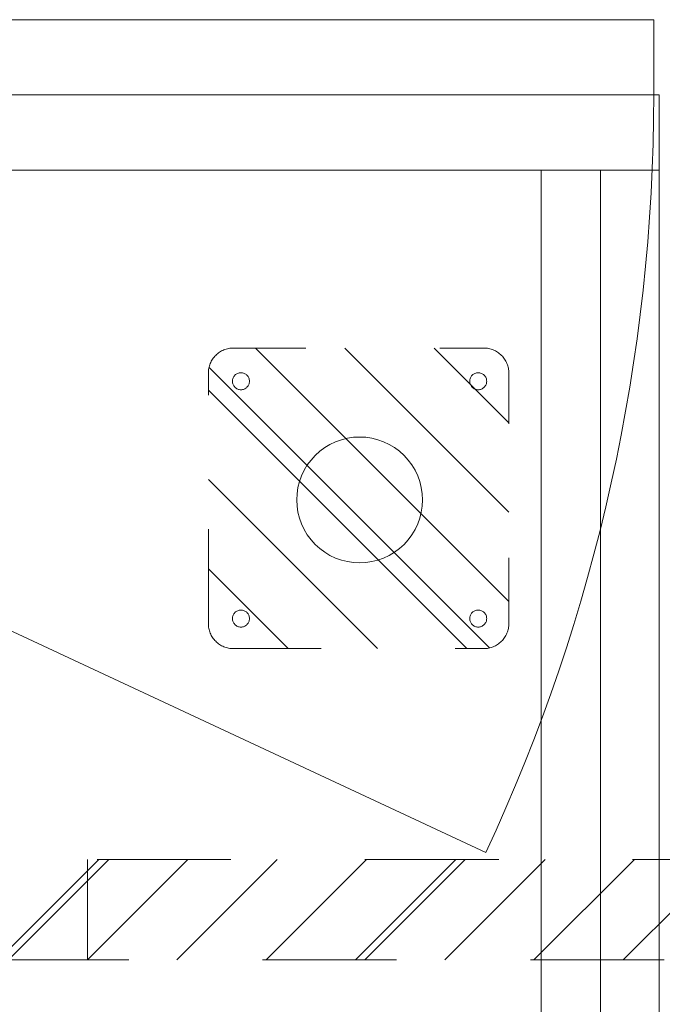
# Model space of a CAD drawing. Header units: inches. Extents: x -416 to -272, y -73 to 47.
# Tile 109 of 206: x -332 to -326, y -35 to -25. Entities that reach past the tile are written whole.
import ezdxf

# ---------------------------------------------------------------- set-up
doc = ezdxf.new("R2010")
doc.units = ezdxf.units.IN
doc.header["$LTSCALE"] = 32
doc.header["$MEASUREMENT"] = 0
doc.linetypes.add('Dash Style-1', pattern=[0.083328, 0.041656, -0.041672])
for name, color, linetype, lineweight in [('DashLine', 7, 'Continuous', 13), ('DashLineFill', 7, 'Dash Style-1', 13), ('Drawing', 7, 'Continuous', 18), ('None', 7, 'Continuous', 18), ('SolidLine', 7, 'Continuous', 15)]:
    doc.layers.add(name, color=color, linetype=linetype, lineweight=lineweight)
pattern_1 = [(45, (0, 0), (-1.61302, 1.9357), []), (45, (-1.0608, 1.0608), (-0.472346, 0.416761), [])]

# ---------------------------------------------------------------- blocks, each defined once
blk = doc.blocks.new('Slate-CredenzaFoot (2D)')
at = {"layer": 'DashLineFill', "linetype": 'Continuous', "lineweight": 13}
h = blk.add_hatch(dxfattribs=at)
h.set_pattern_fill('Steel', color=253, style=0, pattern_type=2)
h.set_pattern_definition(pattern_1)
edge = h.paths.add_edge_path()
edge.add_arc((-1.2462, 1.2461), 0.25, 90, 180, ccw=False)
edge.add_line((-1.2462, 1.4961), (1.2459, 1.4961))
edge.add_arc((1.2459, 1.2461), 0.25, 0, 90, ccw=False)
edge.add_line((1.4959, 1.2461), (1.4959, -1.2461))
edge.add_arc((1.2459, -1.2461), 0.25, -90, 0, ccw=False)
edge.add_line((1.2459, -1.4961), (-1.2462, -1.4961))
edge.add_arc((-1.2462, -1.2461), 0.25, 180, 270, ccw=False)
edge.add_line((-1.4962, -1.2461), (-1.4962, 1.2461))
at = {"layer": 'DashLine', "flags": 128}
blk.add_lwpolyline([(-0.0158, 0.616), (0.0456, 0.613), (0.1063, 0.604), (0.1659, 0.5891), (0.2238, 0.5684), (0.2793, 0.5421), (0.332, 0.5105), (0.3813, 0.4739), (0.4268, 0.4327), (0.4681, 0.3871), (0.5047, 0.3378), (0.5363, 0.2851), (0.5625, 0.2296), (0.5832, 0.1717), (0.5982, 0.1121), (0.6072, 0.0514), (0.6102, -0.01), (0.6072, -0.0713), (0.5982, -0.1321), (0.5832, -0.1917), (0.5625, -0.2495), (0.5363, -0.3051), (0.5047, -0.3578), (0.4681, -0.4071), (0.4268, -0.4526), (0.3813, -0.4939), (0.332, -0.5305), (0.2793, -0.562), (0.2238, -0.5883), (0.1659, -0.609), (0.1063, -0.6239), (0.0456, -0.6329), (-0.0158, -0.636), (-0.0772, -0.6329), (-0.1379, -0.6239), (-0.1975, -0.609), (-0.2554, -0.5883), (-0.3109, -0.562), (-0.3636, -0.5305), (-0.4129, -0.4939), (-0.4584, -0.4526), (-0.4997, -0.4071), (-0.5363, -0.3578), (-0.5679, -0.3051), (-0.5941, -0.2495), (-0.6148, -0.1917), (-0.6298, -0.1321), (-0.6388, -0.0713), (-0.6418, -0.01), (-0.6388, 0.0514), (-0.6298, 0.1121), (-0.6148, 0.1717), (-0.5941, 0.2296), (-0.5679, 0.2851), (-0.5363, 0.3378), (-0.4997, 0.3871), (-0.4584, 0.4327), (-0.4129, 0.4739), (-0.3636, 0.5105), (-0.3109, 0.5421), (-0.2554, 0.5684), (-0.1975, 0.5891), (-0.1379, 0.604), (-0.0772, 0.613)], close=True, dxfattribs=at)
at = {"layer": 'DashLineFill', "flags": 128}
blk.add_lwpolyline([(-1.4962, 1.2461, -0.414214), (-1.2462, 1.4961), (1.2459, 1.4961, -0.414214), (1.4959, 1.2461), (1.4959, -1.2461, -0.414214), (1.2459, -1.4961), (-1.2462, -1.4961, -0.414214), (-1.4962, -1.2461)], format="xyb", close=True, dxfattribs=at)
at = {"layer": 'SolidLine', "flags": 128}
for points in [[(-1.1969, 1.0865), (-1.2052, 1.0869), (-1.2134, 1.0881), (-1.2215, 1.0901), (-1.2293, 1.0929), (-1.2368, 1.0965), (-1.2439, 1.1007), (-1.2506, 1.1057), (-1.2568, 1.1113), (-1.2623, 1.1174), (-1.2673, 1.1241), (-1.2716, 1.1312), (-1.2751, 1.1387), (-1.2779, 1.1466), (-1.2799, 1.1546), (-1.2811, 1.1628), (-1.2816, 1.1711), (-1.2811, 1.1794), (-1.2799, 1.1876), (-1.2779, 1.1957), (-1.2751, 1.2035), (-1.2716, 1.211), (-1.2673, 1.2182), (-1.2623, 1.2248), (-1.2568, 1.231), (-1.2506, 1.2366), (-1.2439, 1.2415), (-1.2368, 1.2458), (-1.2293, 1.2493), (-1.2215, 1.2521), (-1.2134, 1.2541), (-1.2052, 1.2554), (-1.1969, 1.2558), (-1.1886, 1.2554), (-1.1804, 1.2541), (-1.1723, 1.2521), (-1.1645, 1.2493), (-1.157, 1.2458), (-1.1499, 1.2415), (-1.1432, 1.2366), (-1.1371, 1.231), (-1.1315, 1.2248), (-1.1265, 1.2182), (-1.1223, 1.211), (-1.1187, 1.2035), (-1.1159, 1.1957), (-1.1139, 1.1876), (-1.1127, 1.1794), (-1.1123, 1.1711), (-1.1127, 1.1628), (-1.1139, 1.1546), (-1.1159, 1.1466), (-1.1187, 1.1387), (-1.1223, 1.1312), (-1.1265, 1.1241), (-1.1315, 1.1174), (-1.1371, 1.1113), (-1.1432, 1.1057), (-1.1499, 1.1007), (-1.157, 1.0965), (-1.1645, 1.0929), (-1.1723, 1.0901), (-1.1804, 1.0881), (-1.1886, 1.0869)], [(1.1653, 1.0865), (1.157, 1.0869), (1.1488, 1.0881), (1.1407, 1.0901), (1.1329, 1.0929), (1.1254, 1.0965), (1.1183, 1.1007), (1.1116, 1.1057), (1.1054, 1.1113), (1.0999, 1.1174), (1.0949, 1.1241), (1.0906, 1.1312), (1.0871, 1.1387), (1.0843, 1.1466), (1.0823, 1.1546), (1.0811, 1.1628), (1.0807, 1.1711), (1.0811, 1.1794), (1.0823, 1.1876), (1.0843, 1.1957), (1.0871, 1.2035), (1.0906, 1.211), (1.0949, 1.2182), (1.0999, 1.2248), (1.1054, 1.231), (1.1116, 1.2366), (1.1183, 1.2415), (1.1254, 1.2458), (1.1329, 1.2493), (1.1407, 1.2521), (1.1488, 1.2541), (1.157, 1.2554), (1.1653, 1.2558), (1.1736, 1.2554), (1.1818, 1.2541), (1.1899, 1.2521), (1.1977, 1.2493), (1.2052, 1.2458), (1.2123, 1.2415), (1.219, 1.2366), (1.2252, 1.231), (1.2307, 1.2248), (1.2357, 1.2182), (1.24, 1.211), (1.2435, 1.2035), (1.2463, 1.1957), (1.2483, 1.1876), (1.2495, 1.1794), (1.2499, 1.1711), (1.2495, 1.1628), (1.2483, 1.1546), (1.2463, 1.1466), (1.2435, 1.1387), (1.24, 1.1312), (1.2357, 1.1241), (1.2307, 1.1174), (1.2252, 1.1113), (1.219, 1.1057), (1.2123, 1.1007), (1.2052, 1.0965), (1.1977, 1.0929), (1.1899, 1.0901), (1.1818, 1.0881), (1.1736, 1.0869)], [(-1.1969, -1.2757), (-1.2052, -1.2753), (-1.2134, -1.2741), (-1.2215, -1.2721), (-1.2293, -1.2693), (-1.2368, -1.2657), (-1.2439, -1.2615), (-1.2506, -1.2565), (-1.2568, -1.2509), (-1.2623, -1.2448), (-1.2673, -1.2381), (-1.2716, -1.231), (-1.2751, -1.2235), (-1.2779, -1.2156), (-1.2799, -1.2076), (-1.2811, -1.1994), (-1.2816, -1.1911), (-1.2811, -1.1828), (-1.2799, -1.1746), (-1.2779, -1.1665), (-1.2751, -1.1587), (-1.2716, -1.1512), (-1.2673, -1.1441), (-1.2623, -1.1374), (-1.2568, -1.1312), (-1.2506, -1.1256), (-1.2439, -1.1207), (-1.2368, -1.1164), (-1.2293, -1.1129), (-1.2215, -1.1101), (-1.2134, -1.1081), (-1.2052, -1.1068), (-1.1969, -1.1064), (-1.1886, -1.1068), (-1.1804, -1.1081), (-1.1723, -1.1101), (-1.1645, -1.1129), (-1.157, -1.1164), (-1.1499, -1.1207), (-1.1432, -1.1256), (-1.1371, -1.1312), (-1.1315, -1.1374), (-1.1265, -1.1441), (-1.1223, -1.1512), (-1.1187, -1.1587), (-1.1159, -1.1665), (-1.1139, -1.1746), (-1.1127, -1.1828), (-1.1123, -1.1911), (-1.1127, -1.1994), (-1.1139, -1.2076), (-1.1159, -1.2156), (-1.1187, -1.2235), (-1.1223, -1.231), (-1.1265, -1.2381), (-1.1315, -1.2448), (-1.1371, -1.2509), (-1.1432, -1.2565), (-1.1499, -1.2615), (-1.157, -1.2657), (-1.1645, -1.2693), (-1.1723, -1.2721), (-1.1804, -1.2741), (-1.1886, -1.2753)], [(1.1653, -1.2757), (1.157, -1.2753), (1.1488, -1.2741), (1.1407, -1.2721), (1.1329, -1.2693), (1.1254, -1.2657), (1.1183, -1.2615), (1.1116, -1.2565), (1.1054, -1.2509), (1.0999, -1.2448), (1.0949, -1.2381), (1.0906, -1.231), (1.0871, -1.2235), (1.0843, -1.2156), (1.0823, -1.2076), (1.0811, -1.1994), (1.0807, -1.1911), (1.0811, -1.1828), (1.0823, -1.1746), (1.0843, -1.1665), (1.0871, -1.1587), (1.0906, -1.1512), (1.0949, -1.1441), (1.0999, -1.1374), (1.1054, -1.1312), (1.1116, -1.1256), (1.1183, -1.1207), (1.1254, -1.1164), (1.1329, -1.1129), (1.1407, -1.1101), (1.1488, -1.1081), (1.157, -1.1068), (1.1653, -1.1064), (1.1736, -1.1068), (1.1818, -1.1081), (1.1899, -1.1101), (1.1977, -1.1129), (1.2052, -1.1164), (1.2123, -1.1207), (1.219, -1.1256), (1.2252, -1.1312), (1.2307, -1.1374), (1.2357, -1.1441), (1.24, -1.1512), (1.2435, -1.1587), (1.2463, -1.1665), (1.2483, -1.1746), (1.2495, -1.1828), (1.2499, -1.1911), (1.2495, -1.1994), (1.2483, -1.2076), (1.2463, -1.2156), (1.2435, -1.2235), (1.24, -1.231), (1.2357, -1.2381), (1.2307, -1.2448), (1.2252, -1.2509), (1.219, -1.2565), (1.2123, -1.2615), (1.2052, -1.2657), (1.1977, -1.2693), (1.1899, -1.2721), (1.1818, -1.2741), (1.1736, -1.2753)]]:
    blk.add_lwpolyline(points, close=True, dxfattribs=at)
blk = doc.blocks.new('Group-8')
at = {"layer": 'DashLine', "flags": 128}
blk.add_lwpolyline([(0.748, -16.8189), (47.2441, -16.8189), (47.2441, -17.4094), (0.748, -17.4094)], close=True, dxfattribs=at)
at = {"layer": 'SolidLine', "flags": 128}
for points in [[(0, 0), (47.9921, 0), (47.9921, -17.9921), (0, -17.9921)], [(47.2441, 0), (47.9921, 0), (47.9921, -17.9921), (47.2441, -17.9921)]]:
    blk.add_lwpolyline(points, close=True, dxfattribs=at)
at = {"layer": 'None', "color": 7}
blk.add_blockref('Slate-CredenzaFoot (2D)', (43.9764, -15), dxfattribs=at)
blk = doc.blocks.new('Group-9')
at = {"layer": 'None'}
blk.add_blockref('Group-8', (0, 0), dxfattribs=at)
blk = doc.blocks.new('SL Leg Credenza (2D)-1')
at = {"layer": 'None'}
blk.add_blockref('Group-9', (0, 0), dxfattribs=at)
at = {"layer": 'Drawing', "color": 0, "flags": 1}
for tag in ['Tag', 'Catalog', 'Option1', 'Option2', 'Option3', 'Option4', 'Option5', 'Option6', 'Option7', 'Option8', 'Option9', 'Option10', 'Option11', 'Option12', 'Custom', 'FinishGroup', 'Discount', 'Item2', 'Item3', 'Item6', 'Item9', 'Item10', 'Item12', 'Item13', 'Item16', 'Item19', 'Item20', 'Item21', 'Item22', 'Item23', 'Item24', 'Item25', 'Item8', 'Item18', 'Item1', 'Item4', 'Item5', 'Item7', 'Item11', 'Item14', 'Item15', 'Item17']:
    blk.add_attdef(tag, (-12.693, -58.5147), '', height=0.00709, dxfattribs=at)
blk = doc.blocks.new('Group-47')
at = {"layer": 'DashLine'}
blk.add_line((0.1575, -12.0079), (16.3301, -19.5493), dxfattribs=at)
blk.add_arc((0.1575, -12.0079), 17.8445, 335, 0, dxfattribs=at)
at = {"layer": 'SolidLine', "flags": 128}
blk.add_lwpolyline([(0.1575, -11.2598), (18.002, -11.2598), (18.002, -12.0079), (0.1575, -12.0079)], close=True, dxfattribs=at)
blk = doc.blocks.new('1BRPT6-LeftBeam (2D)')
at = {"layer": 'DashLineFill', "linetype": 'Continuous', "lineweight": 13}
h = blk.add_hatch(dxfattribs=at)
h.set_pattern_fill('Steel', color=253, style=0, pattern_type=2)
h.set_pattern_definition(pattern_1)
h.paths.add_polyline_path([(-1.8504, 0.5), (20.4724, 0.5), (20.4724, -0.5), (-1.8504, -0.5)])
at = {"layer": 'DashLineFill'}
blk.add_line((3.3858, -0.5), (3.3858, 0.5), dxfattribs=at)
at = {"layer": 'DashLineFill', "flags": 128}
blk.add_lwpolyline([(-1.8504, 0.5), (20.4724, 0.5), (20.4724, -0.5), (-1.8504, -0.5)], close=True, dxfattribs=at)
blk = doc.blocks.new('Group-74')
at = {"layer": 'None', "color": 7}
blk.add_blockref('1BRPT6-LeftBeam (2D)', (8.9764, -20.1181), dxfattribs=at)
blk = doc.blocks.new('Group-78')
at = {"layer": 'None'}
blk.add_blockref('Group-47', (0, 0), dxfattribs=at)
blk.add_blockref('Group-74', (0, 0), dxfattribs=at)
blk = doc.blocks.new('SL Credenza Desk (2D)')
at = {"layer": 'None'}
blk.add_blockref('Group-78', (0, 0), dxfattribs=at)
at = {"layer": 'Drawing', "color": 0, "flags": 1}
for tag in ['Tag', 'Catalog', 'Option1', 'Option2', 'Option3', 'Option4', 'Option5', 'Option6', 'Option7', 'Option8', 'Option9', 'Option10', 'Option11', 'Option12', 'Custom', 'FinishGroup', 'Discount', 'Item2', 'Item3', 'Item6', 'Item8', 'Item9', 'Item10', 'Item12', 'Item13', 'Item16', 'Item18', 'Item19', 'Item20', 'Item21', 'Item22', 'Item23', 'Item24', 'Item25', 'Item1', 'Item4', 'Item5', 'Item7', 'Item11', 'Item14', 'Item15', 'Item17']:
    blk.add_attdef(tag, (15.7192, -28.999), '', height=0.00709, dxfattribs=at)
blk = doc.blocks.new('Group-79')
at = {"layer": 'Drawing'}
blk.add_blockref('SL Credenza Desk (2D)', (15.6798, 1.4853), dxfattribs=at)
at = {"layer": 'Drawing', "color": 0, "flags": 1}
for tag in ['Tag', 'Catalog', 'Option1', 'Option2', 'Option3', 'Option4', 'Option5', 'Option6', 'Option7', 'Option8', 'Option9', 'Option10', 'Option11', 'Option12', 'Custom', 'FinishGroup', 'Discount', 'Item2', 'Item3', 'Item6', 'Item8', 'Item9', 'Item10', 'Item12', 'Item13', 'Item16', 'Item18', 'Item19', 'Item20', 'Item21', 'Item22', 'Item23', 'Item24', 'Item25', 'Item1', 'Item4', 'Item5', 'Item7', 'Item11', 'Item14', 'Item15', 'Item17']:
    blk.add_attdef(tag, (15.7192, -28.999), '', height=0.00709, dxfattribs=at)

msp = doc.modelspace()

# ---------------------------------------------------------------- block references
at = {"layer": 'Drawing', "rotation": 90}
msp.add_blockref('SL Leg Credenza (2D)-1', (-343.7165, -73.4921), dxfattribs=at)

# ---------------------------------------------------------------- next in the draw order: block references
at = {"layer": 'Drawing', "color": 7}
msp.add_blockref('Group-79', (-359.4593, -14.9775), dxfattribs=at)

doc.saveas('drawing.dxf')
